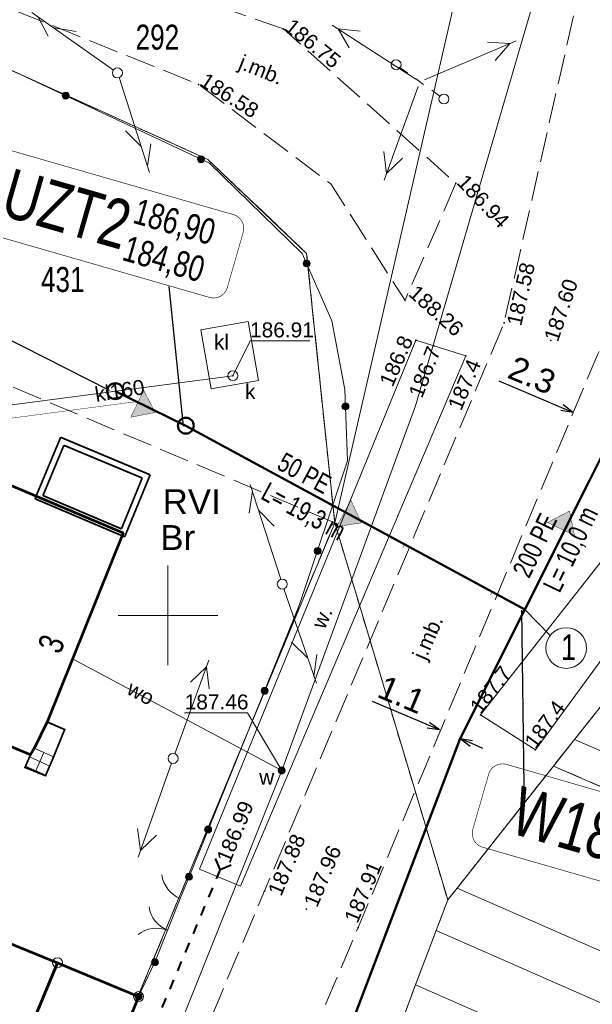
# Model space of a CAD drawing. Header units: metres. Extents: x 7482748 to 7484637, y 5684406 to 5687014.
# Tile 45 of 180: x 7483193 to 7483221, y 5685481 to 5685530. Entities that reach past the tile are written whole.
import ezdxf
from ezdxf.enums import TextEntityAlignment as Align
from ezdxf.lldxf.tags import DXFTag

# ---------------------------------------------------------------- set-up
doc = ezdxf.new("R2010")
doc.units = ezdxf.units.M
doc.header["$MEASUREMENT"] = 0
for name, pattern in [('1', [1.5, 1, -0.5]), ('KTJZ01_500', [2, 1.5, -0.5]), ('l217_500', [2, 1.5, -0.5]), ('l218_500', [1, 0.5, -0.5])]:
    doc.linetypes.add(name, pattern=pattern)
for name, color, linetype, lineweight in [('.domiar', 250, 'Continuous', 9), ('.ks tłoczny', 104, 'Continuous', 50), ('_Dzialki', 7, 'Continuous', 0), ('_Dzialki_opis', 7, 'Continuous', 0), ('_Kontury', 7, 'Continuous', 0), ('_Kontury_opis', 7, 'Continuous', 0), ('_Podzial_sekcyjny_krzyze', 7, '1', 13), ('_Uzytki', 7, 'Continuous', 0), ('_Uzytki_opis', 7, 'Continuous', 0), ('BUIB05_01', 7, 'Continuous', 40), ('EGB_Adres', 7, 'Continuous', 0), ('EGB_BlokBudynku', 7, 'Continuous', 0), ('EGB_Budynek', 7, 'Continuous', 0), ('EGB_ObiektTrwaleZwiazanyZBudynk', 7, 'Continuous', 0), ('EGBE_L_3', 7, 'Continuous', 0), ('GES__SUSM04_01P', 7, 'Continuous', 13), ('GES__SUSM05_01L', 7, 'Continuous', 13), ('GES__SUUS07_1_O', 7, 'Continuous', 13), ('GES__SUUS22_01_KP', 7, 'Continuous', 13), ('GES__SUUS25_WP', 7, 'Continuous', 13), ('KTOK02', 7, 'KTOK02_500', 13), ('KTOK04', 7, 'KTOK04L_500', 13), ('KTOK05_01', 7, 'Continuous', 13), ('RTPW01_P', 7, 'Continuous', 0), ('RTPW02_P', 7, 'Continuous', 0), ('SUPE_L_3', 1, 'Continuous', 13), ('SUPT_L_0', 30, 'Continuous', 13)]:
    doc.layers.add(name, color=color, linetype=linetype, lineweight=lineweight)
for name, color, linetype, lineweight, true_color in [('.przyłącza', 32, 'Continuous', 50, 0xbd5e00), ('GES__SUPK_01_pL', 7, 'Continuous', 13, 0x803300), ('GES__SUPS01_05L', 7, 'Continuous', 13, 0x803300), ('GES__SUPS01_05P', 7, 'Continuous', 13, 0x803300), ('GES__SUPS01_08L', 5, 'Continuous', 13, 0x0000ff), ('GES__SUPS01_08P', 5, 'Continuous', 13, 0x0000ff), ('GES__SUPW_01_pL', 5, 'Continuous', 13, 0x0000ff)]:
    doc.layers.add(name, color=color, linetype=linetype, lineweight=lineweight, true_color=true_color)
for name, color, linetype, lineweight, true_color, transparency in [('GES__SUPK_01_pT', 7, 'Continuous', 13, 0x803300, 0.25), ('GES__SUPS01_05G', 7, 'Continuous', 13, 0x803300, 0.25), ('GES__SUPS01_08G', 5, 'Continuous', 13, 0x0000ff, 0.25), ('GES__SUPW_01_pT', 5, 'Continuous', 13, 0x0000ff, 0.25)]:
    doc.layers.add(name, color=color, linetype=linetype, lineweight=lineweight, true_color=true_color, transparency=transparency)
for name, color, linetype, lineweight, transparency in [('GES__SUUS_ET_05T', 7, 'Continuous', 13, 0.25), ('GES__SUUS_ET_08T', 7, 'Continuous', 13, 0.25), ('KTJZ01_O', 7, 'KTJZ01_500', 13, 0.5), ('KTJZ01_T', 7, 'Continuous', 13, 0.25), ('PTRW02_O', 7, 'Continuous', 13, 0.5), ('PTRW02_T', 7, 'Continuous', 13, 0.25), ('RTPW01_G', 7, 'Continuous', 13, 0.25), ('RTPW02_G', 7, 'Continuous', 13, 0.25)]:
    doc.layers.add(name, color=color, linetype=linetype, lineweight=lineweight, transparency=transparency)
doc.layers.add('IS_kanalizacja_sanitarna', color=7, linetype='SOLID', true_color=0x000000)
doc.layers.add('IS_Opisy_działek_Net', color=7, linetype='SOLID', true_color=0x000000)
doc.layers.add('IS_Węzeł_sieci_kanalizacyjnej_-_opisy', color=7, linetype='Continuous')
doc.styles.get("Standard").update_dxf_attribs({"font": 'simplex.shx', "width": 0.75})
doc.styles.add('STYL_ARIAL', font='simplex.shx', dxfattribs={"width": 0.75, "oblique": 0.1})
doc.styles.add('Style-Arial', font='arial.ttf')
doc.linetypes.add('KTOK02_500', pattern='A,0.5,[117,IS_LineDef.shx,S=0.01,R=0,X=0,Y=0],0.5', length=1)
doc.linetypes.add('KTOK04L_500', pattern='A,0,[119,IS_LineDef.shx,S=0.01,R=0,X=0,Y=0],1', length=1)
tags = doc.linetypes.add('SOLID', pattern=[10, 10, 0]).pattern_tags.tags
tags[6:7] = [DXFTag(74, 4), DXFTag(75, 0), DXFTag(340, '0'), DXFTag(46, 0.0), DXFTag(50, 0.0), DXFTag(44, 0.0), DXFTag(45, 0.0)]
tags[4:5] = [DXFTag(74, 4), DXFTag(75, 0), DXFTag(340, '0'), DXFTag(46, 0.0), DXFTag(50, 0.0), DXFTag(44, 0.0), DXFTag(45, 0.0)]
doc.dimstyles.get("Standard").update_dxf_attribs({"dimtxt": 0.18, "dimasz": 0.18, "dimexe": 0.18, "dimexo": 0.0625, "dimgap": 0.09, "dimtad": 0, "dimtih": 1, "dimtoh": 1, "dimdec": 4, "dimzin": 0, "dimdsep": 46, "dimtxsty": 'Standard', "dimcen": 0.09, "dimadec": 0, "dimazin": 0, "dimtfac": 1, "dimtdec": 4, "dimtofl": 0, "dimtmove": 0, "dimatfit": 3, "dimfxl": 0, "dimtolj": 1, "dimtzin": 0, "dimarcsym": 0})

# ---------------------------------------------------------------- blocks, each defined once
blk = doc.blocks.new('SUPS01_1')
at = {"layer": 'GES__SUPS01_05P', "linetype": 'Continuous', "lineweight": 13}
h = blk.add_hatch(color=256, dxfattribs=at)
edge = h.paths.add_edge_path()
edge.add_arc((0, 0), 0.045, 0, 360)
blk = doc.blocks.new('SUSM04_01')
at = {"layer": 'GES__SUSM04_01P', "linetype": 'Continuous', "lineweight": 13}
blk.add_circle((0, 0), 0.25, dxfattribs=at)
blk = doc.blocks.new('SUUS22_01')
at = {"layer": 'GES__SUUS22_01_KP', "linetype": 'Continuous', "lineweight": 13}
blk.add_circle((0, 0), 0.25, dxfattribs=at)
blk = doc.blocks.new('RTPW01_1')
at = {"layer": 'RTPW02_P', "linetype": 'Continuous', "lineweight": 0}
h = blk.add_hatch(color=256, dxfattribs=at)
edge = h.paths.add_edge_path()
edge.add_arc((0, 0), 0.045, 0, 360)
blk = doc.blocks.new('RTPW01')
at = {"layer": 'RTPW01_P', "linetype": 'Continuous', "lineweight": 0}
h = blk.add_hatch(color=256, dxfattribs=at)
edge = h.paths.add_edge_path()
edge.add_arc((0, 0), 0.045, 0, 360)
blk = doc.blocks.new('EGBP12_01_1')
at = {"layer": 'EGB_ObiektTrwaleZwiazanyZBudynk', "color": 7}
blk.add_circle((0, 0), 25, dxfattribs=at)
blk = doc.blocks.new('SUPS01')
at = {"layer": 'GES__SUPS01_08P', "linetype": 'Continuous', "lineweight": 13}
h = blk.add_hatch(color=256, dxfattribs=at)
edge = h.paths.add_edge_path()
edge.add_arc((0, 0), 0.045, 0, 360)
blk = doc.blocks.new('RTPW01_3')
at = {"layer": 'RTPW02_P', "linetype": 'Continuous', "lineweight": 0}
h = blk.add_hatch(color=256, dxfattribs=at)
edge = h.paths.add_edge_path()
edge.add_arc((0, 0), 0.045, 0, 360)
blk = doc.blocks.new('SUUS25_26')
at = {"layer": 'GES__SUUS25_WP', "linetype": 'Continuous', "lineweight": 13}
h = blk.add_hatch(color=256, dxfattribs=at)
edge = h.paths.add_edge_path()
edge.add_arc((0, 0), 0.2, 0, 360)
blk = doc.blocks.new('RTPW01_2')
at = {"layer": 'RTPW01_P', "linetype": 'Continuous', "lineweight": 0}
h = blk.add_hatch(color=256, dxfattribs=at)
edge = h.paths.add_edge_path()
edge.add_arc((0, 0), 0.045, 0, 360)
blk = doc.blocks.new('TerminatorOpen_0.5')
at = {"color": 0, "linetype": 'ByBlock', "lineweight": -2}
for q in [(-1, 0.25), (-1, 0), (-1, -0.25)]:
    blk.add_line((0, 0), q, dxfattribs=at)
blk = doc.blocks.new('*D503')
at = {"layer": '.domiar', "color": 0, "linetype": 'Continuous', "lineweight": -2, "transparency": 16777216}
for p, q in [((7483219.775, 5685510.415), (7483216.627, 5685511.74)), ((7483220.221, 5685509.902), (7483220.221, 5685509.902)), ((7483222.306, 5685509.024), (7483222.306, 5685509.024)), ((7483222.984, 5685509.064), (7483223.547, 5685508.828))]:
    blk.add_line(p, q, dxfattribs=at)
at = {"layer": 'Defpoints', "color": 0, "linetype": 'Continuous', "transparency": 16777216}
for p in [(7483220.337, 5685510.178), (7483220.337, 5685510.178), (7483222.422, 5685509.301)]:
    blk.add_point(p, dxfattribs=at)
at = {"layer": '.domiar', "color": 0, "linetype": 'Continuous', "lineweight": -2, "transparency": 16777216, "xscale": 0.61, "yscale": 0.61, "zscale": 0.61}
for p, rotation in [((7483220.337, 5685510.178), 337.1766785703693), ((7483222.422, 5685509.301), 157.1766785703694)]:
    blk.add_blockref('TerminatorOpen_0.5', p, dxfattribs=dict(at, rotation=rotation))
at = {"layer": '.domiar', "color": 0, "linetype": 'Continuous', "transparency": 16777216, "insert": (7483218.274, 5685512.037), "char_height": 1.2, "attachment_point": 5, "rotation": 337.1767, "style": 'Style-Arial'}
blk.add_mtext('\\A1;2.3', dxfattribs=at)
blk = doc.blocks.new('*D531')
at = {"layer": '.domiar', "color": 0, "linetype": 'Continuous', "lineweight": -2, "transparency": 16777216}
for p, q in [((7483213.075, 5685494.494), (7483210.264, 5685495.678)), ((7483213.521, 5685493.981), (7483213.521, 5685493.981)), ((7483214.549, 5685493.549), (7483214.549, 5685493.549)), ((7483215.227, 5685493.589), (7483215.789, 5685493.352))]:
    blk.add_line(p, q, dxfattribs=at)
at = {"layer": 'Defpoints', "color": 0, "linetype": 'Continuous', "transparency": 16777216}
for p in [(7483213.637, 5685494.258), (7483213.637, 5685494.258), (7483214.665, 5685493.825)]:
    blk.add_point(p, dxfattribs=at)
at = {"layer": '.domiar', "color": 0, "linetype": 'Continuous', "lineweight": -2, "transparency": 16777216, "xscale": 0.61, "yscale": 0.61, "zscale": 0.61}
for p, rotation in [((7483213.637, 5685494.258), 337.1766786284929), ((7483214.665, 5685493.825), 157.176678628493)]:
    blk.add_blockref('TerminatorOpen_0.5', p, dxfattribs=dict(at, rotation=rotation))
at = {"layer": '.domiar', "color": 0, "linetype": 'Continuous', "transparency": 16777216, "insert": (7483211.738, 5685496.036), "char_height": 1.2, "attachment_point": 5, "rotation": 337.1767, "style": 'Style-Arial'}
blk.add_mtext('\\A1;1.1', dxfattribs=at)

msp = doc.modelspace()

# ---------------------------------------------------------------- hatches: boundary and pattern name
at = {"layer": 'IS_kanalizacja_sanitarna', "linetype": 'Continuous', "ltscale": 0.01}
for points in [[(7483199.36046, 5685510.17498), (7483198.78725, 5685511.28581), (7483198.13357, 5685509.93573)], [(7483209.70643, 5685504.63992), (7483209.18551, 5685505.7762), (7483208.46974, 5685504.45799)], [(7483220.15623, 5685505.23729), (7483219.04731, 5685504.66041), (7483220.39954, 5685504.0112)]]:
    msp.add_hatch(color=256, dxfattribs=at).paths.add_polyline_path(points)
at = {"layer": 'KTOK05_01', "linetype": 'Continuous', "lineweight": 13}
h = msp.add_hatch(color=256, dxfattribs=at)
edge = h.paths.add_edge_path()
edge.add_arc((7483194.87228, 5685526.05514), 0.175, 0, 360)
h = msp.add_hatch(color=256, dxfattribs=at)
edge = h.paths.add_edge_path()
edge.add_arc((7483201.66448, 5685522.87457), 0.175, 0, 360)
h = msp.add_hatch(color=256, dxfattribs=at)
edge = h.paths.add_edge_path()
edge.add_arc((7483206.95522, 5685517.64993), 0.175, 0, 360)
h = msp.add_hatch(color=256, dxfattribs=at)
edge = h.paths.add_edge_path()
edge.add_arc((7483208.91329, 5685510.47881), 0.175, 0, 360)
h = msp.add_hatch(color=256, dxfattribs=at)
edge = h.paths.add_edge_path()
edge.add_arc((7483207.50811, 5685503.22689), 0.175, 0, 360)
h = msp.add_hatch(color=256, dxfattribs=at)
edge = h.paths.add_edge_path()
edge.add_arc((7483204.85107, 5685496.21716), 0.175, 0, 360)
h = msp.add_hatch(color=256, dxfattribs=at)
edge = h.paths.add_edge_path()
edge.add_arc((7483202.02442, 5685489.27022), 0.175, 0, 360)
h = msp.add_hatch(color=256, dxfattribs=at)
edge = h.paths.add_edge_path()
edge.add_arc((7483201.06, 5685486.9), 0.175, 0, 360)
h = msp.add_hatch(color=256, dxfattribs=at)
edge = h.paths.add_edge_path()
edge.add_arc((7483199.35, 5685482.62), 0.175, 0, 360)
h = msp.add_hatch(color=256, dxfattribs=at)
edge = h.paths.add_edge_path()
edge.add_arc((7483198.53, 5685480.89), 0.175, 0, 360)

# ---------------------------------------------------------------- linework, layer by layer
at = {"layer": '.domiar', "linetype": 'Continuous'}
msp.add_lwpolyline([(7483217.90883, 5685500.29672), (7483219.18623, 5685498.99815)], dxfattribs=at)
msp.add_circle((7483219.98799, 5685498.36555), 1.02127, dxfattribs=at)
at = {"layer": '.ks tłoczny', "color": 111, "linetype": 'Continuous', "true_color": 0x70ffb8}
for points in [[(7483214.66497, 5685493.82534), (7483221.14832, 5685506.7594), (7483222.42223, 5685509.3008), (7483236.34355, 5685522.21627)], [(7483200.89898, 5685509.5132), (7483217.90665, 5685500.29237)], [(7483214.66497, 5685493.82534), (7483201.68289, 5685459.75488), (7483187.06249, 5685425.36005)]]:
    msp.add_lwpolyline(points, dxfattribs=at)
at = {"layer": '.ks tłoczny', "linetype": 'Continuous'}
msp.add_circle((7483200.89898, 5685509.5132), 0.4, dxfattribs=at)
at = {"layer": '.przyłącza', "linetype": 'Continuous'}
msp.add_lwpolyline([(7483200.89898, 5685509.5132), (7483197.35931, 5685511.2426)], dxfattribs=at)
msp.add_circle((7483197.35931, 5685511.2426), 0.4, dxfattribs=at)
at = {"layer": '_Dzialki', "color": 96, "linetype": 'Continuous', "true_color": 0x008000, "flags": 128}
for points in [[(7483208.37, 5685504.65), (7483214.64, 5685531.87)], [(7483188.03, 5685529.19), (7483202, 5685522.86)], [(7483202, 5685522.86), (7483206.96, 5685518.15)], [(7483206.96, 5685518.15), (7483208.37, 5685504.65)], [(7483208.37, 5685504.65), (7483196.81, 5685476.83)], [(7483214.04, 5685485.74), (7483208.37, 5685504.65)], [(7483221.77, 5685495.5), (7483220.4, 5685493.78)], [(7483220.4, 5685493.78), (7483219.35, 5685492.45)], [(7483245.19, 5685483.09), (7483220.4, 5685493.78)], [(7483219.35, 5685492.45), (7483214.51, 5685486.33)], [(7483244.52, 5685481.51), (7483219.35, 5685492.45)], [(7483214.51, 5685486.33), (7483214.04, 5685485.74)], [(7483214.51, 5685486.33), (7483241.58, 5685474.5)], [(7483213.46, 5685484.2), (7483214.04, 5685485.74)], [(7483212.42, 5685481.48), (7483213.46, 5685484.2)], [(7483240.65, 5685472.27), (7483213.46, 5685484.2)], [(7483211.42, 5685478.77), (7483212.42, 5685481.48)], [(7483239.53, 5685469.59), (7483212.42, 5685481.48)]]:
    msp.add_lwpolyline(points, dxfattribs=at)
at = {"layer": '_Kontury', "color": 96, "linetype": 'l217_500', "true_color": 0x008000, "flags": 128}
for points in [[(7483202, 5685522.86), (7483188.03, 5685529.19)], [(7483206.96, 5685518.15), (7483202, 5685522.86)], [(7483208.37, 5685504.65), (7483173.81, 5685519.2)], [(7483208.37, 5685504.65), (7483206.96, 5685518.15)], [(7483196.81, 5685476.83), (7483208.37, 5685504.65)], [(7483221.77, 5685495.5), (7483220.4, 5685493.78)], [(7483220.4, 5685493.78), (7483219.35, 5685492.45)], [(7483219.35, 5685492.45), (7483214.51, 5685486.33)], [(7483219.35, 5685492.45), (7483244.52, 5685481.51)], [(7483214.51, 5685486.33), (7483214.04, 5685485.74)], [(7483214.04, 5685485.74), (7483213.46, 5685484.2)], [(7483213.46, 5685484.2), (7483212.42, 5685481.48)], [(7483212.42, 5685481.48), (7483211.42, 5685478.77)]]:
    msp.add_lwpolyline(points, dxfattribs=at)
at = {"layer": '_Podzial_sekcyjny_krzyze', "linetype": 'Continuous'}
for p, q in [((7483200, 5685497.5), (7483200, 5685502.5)), ((7483197.5, 5685500), (7483202.5, 5685500))]:
    msp.add_line(p, q, dxfattribs=at)
at = {"layer": '_Uzytki', "color": 96, "linetype": 'l218_500', "true_color": 0x008000, "flags": 128}
for points in [[(7483190.4, 5685528.11), (7483202, 5685522.86)], [(7483202, 5685522.86), (7483206.96, 5685518.15)], [(7483206.96, 5685518.15), (7483208.37, 5685504.65)], [(7483196.81, 5685476.83), (7483208.37, 5685504.65)], [(7483208.37, 5685504.65), (7483214.04, 5685485.74)], [(7483220.4, 5685493.78), (7483221.77, 5685495.5)], [(7483219.35, 5685492.45), (7483220.4, 5685493.78)], [(7483214.51, 5685486.33), (7483219.35, 5685492.45)], [(7483219.35, 5685492.45), (7483244.52, 5685481.51)], [(7483214.04, 5685485.74), (7483214.51, 5685486.33)], [(7483214.04, 5685485.74), (7483213.46, 5685484.2)], [(7483213.46, 5685484.2), (7483212.42, 5685481.48)], [(7483212.42, 5685481.48), (7483211.42, 5685478.77)]]:
    msp.add_lwpolyline(points, dxfattribs=at)
at = {"layer": 'BUIB05_01', "linetype": 'Continuous', "lineweight": 40}
for p, q in [((7483202.62, 5685487.26), (7483202.39, 5685487.82)), ((7483202.62, 5685487.26), (7483202.43, 5685486.8)), ((7483202.62, 5685487.26), (7483203.18, 5685487.49)), ((7483202.23, 5685486.34), (7483202.04, 5685485.88)), ((7483201.84, 5685485.42), (7483201.65, 5685484.96)), ((7483201.45, 5685484.5), (7483201.26, 5685484.04)), ((7483201.06, 5685483.58), (7483200.87, 5685483.11)), ((7483200.67, 5685482.65), (7483200.48, 5685482.19)), ((7483200.28, 5685481.73), (7483200.09, 5685481.27)), ((7483199.9, 5685480.81), (7483199.7, 5685480.35))]:
    msp.add_line(p, q, dxfattribs=at)
at = {"layer": 'EGB_BlokBudynku', "color": 7, "linetype": 'Continuous', "const_width": 0.09, "flags": 128}
msp.add_lwpolyline([(7483197.75, 5685504.14), (7483193.53, 5685505.93), (7483187.8, 5685508.34), (7483183.92, 5685499.08), (7483186.77, 5685497.87), (7483185.94, 5685496), (7483193.1, 5685493.01), (7483193.3, 5685493.36), (7483193.94, 5685494.66), (7483197.75, 5685504.14)], dxfattribs=at)
at = {"layer": 'EGB_Budynek', "color": 7, "linetype": 'Continuous', "lineweight": 53, "flags": 128}
for points in [[(7483197.75, 5685504.14), (7483193.94, 5685494.66), (7483193.3, 5685493.36), (7483193.1, 5685493.01), (7483185.94, 5685496), (7483183.13, 5685497.19), (7483183.92, 5685499.08), (7483187.8, 5685508.34), (7483193.53, 5685505.93), (7483197.75, 5685504.14)], [(7483194.46, 5685482.59), (7483192.71, 5685478.36), (7483184.35, 5685481.8), (7483186.07, 5685486.01), (7483194.46, 5685482.59)], [(7483198.53, 5685480.89), (7483196.82, 5685476.58), (7483192.71, 5685478.36), (7483194.46, 5685482.59), (7483198.53, 5685480.89)]]:
    msp.add_lwpolyline(points, dxfattribs=at)
at = {"layer": 'EGB_ObiektTrwaleZwiazanyZBudynk', "color": 7, "const_width": 0.09, "flags": 128}
for points in [[(7483193.33, 5685505.85), (7483194.62, 5685508.93)], [(7483194.62, 5685508.93), (7483199.11, 5685507.05)], [(7483193.73, 5685506.01), (7483194.78, 5685508.53)], [(7483194.78, 5685508.53), (7483198.71, 5685506.89)], [(7483199.11, 5685507.05), (7483197.83, 5685503.94)], [(7483198.71, 5685506.89), (7483197.67, 5685504.34)], [(7483197.67, 5685504.34), (7483193.73, 5685506.01)], [(7483197.83, 5685503.94), (7483193.33, 5685505.85)]]:
    msp.add_lwpolyline(points, dxfattribs=at)
at = {"layer": 'EGB_ObiektTrwaleZwiazanyZBudynk', "color": 7, "linetype": 'Continuous', "const_width": 0.09, "flags": 128}
msp.add_lwpolyline([(7483194.82, 5685494.28), (7483193.94, 5685494.66), (7483193.3, 5685493.36), (7483193.1, 5685493.01), (7483192.83, 5685492.38), (7483193.86, 5685491.97), (7483194.26, 5685492.9), (7483194.82, 5685494.28)], dxfattribs=at)
at = {"layer": 'EGBE_L_3', "linetype": 'Continuous'}
for p, q in [((7483193.3, 5685493.36), (7483193.94, 5685494.66)), ((7483193.94, 5685494.66), (7483194.82, 5685494.28)), ((7483194.82, 5685494.28), (7483194.26, 5685492.9)), ((7483193.1, 5685493.01), (7483193.3, 5685493.36)), ((7483193.29, 5685493.35), (7483194.26, 5685492.91)), ((7483193.78, 5685493.13), (7483193.35, 5685492.18)), ((7483192.83, 5685492.38), (7483193.1, 5685493.01)), ((7483193.06, 5685492.91), (7483194.07, 5685492.45)), ((7483194.26, 5685492.9), (7483193.86, 5685491.97)), ((7483193.86, 5685491.97), (7483192.83, 5685492.38)), ((7483192.86, 5685492.45), (7483193.87, 5685491.99))]:
    msp.add_line(p, q, dxfattribs=at)
at = {"layer": 'GES__SUPK_01_pL', "linetype": 'Continuous', "lineweight": 13, "flags": 128}
msp.add_lwpolyline([(7483203.26, 5685512.02), (7483187.7, 5685509.97), (7483185.1, 5685503.81), (7483185.8, 5685503.56)], dxfattribs=at)
at = {"layer": 'GES__SUPS01_05L', "linetype": 'Continuous', "lineweight": 13, "flags": 128}
msp.add_lwpolyline([(7483203.26, 5685512.02), (7483204.12, 5685513.76), (7483207.13, 5685513.76)], dxfattribs=at)
at = {"layer": 'GES__SUPS01_08L', "linetype": 'Continuous', "lineweight": 13, "flags": 128}
msp.add_lwpolyline([(7483205.71, 5685492.23), (7483204, 5685495.12), (7483200.84, 5685495.12)], dxfattribs=at)
at = {"layer": 'GES__SUPW_01_pL', "linetype": 'Continuous', "lineweight": 13}
msp.add_line((7483205.71, 5685492.23), (7483195.21, 5685497.83), dxfattribs=at)
at = {"layer": 'GES__SUPW_01_pL', "linetype": 'Continuous', "lineweight": 13, "flags": 128}
msp.add_lwpolyline([(7483182.17, 5685439.34), (7483183.09, 5685441.14), (7483193.13, 5685460.78), (7483205.71, 5685492.23), (7483212.43, 5685510.5), (7483219.01, 5685533.09), (7483163.74, 5685560.03), (7483156.82, 5685563.04)], dxfattribs=at)
at = {"layer": 'GES__SUSM05_01L', "linetype": 'Continuous', "lineweight": 13}
for p, q in [((7483212.02, 5685527.2), (7483211.61, 5685527.49)), ((7483212.83, 5685526.62), (7483212.43, 5685526.91)), ((7483213.65, 5685526.04), (7483213.24, 5685526.33))]:
    msp.add_line(p, q, dxfattribs=at)
for centre in [(7483211.45, 5685527.61), (7483213.85, 5685525.89)]:
    msp.add_circle(centre, 0.25, dxfattribs=at)
at = {"layer": 'GES__SUUS07_1_O', "linetype": 'Continuous', "lineweight": 13, "flags": 128}
msp.add_lwpolyline([(7483201.66, 5685514.32), (7483204.03, 5685514.73), (7483204.54, 5685511.77), (7483202.17, 5685511.36), (7483201.66, 5685514.32)], close=True, dxfattribs=at)
at = {"layer": 'IS_kanalizacja_sanitarna', "linetype": 'Continuous', "ltscale": 0.01, "const_width": 0.02}
for points in [[(7483199.36046, 5685510.17498), (7483198.78725, 5685511.28581), (7483198.13357, 5685509.93573), (7483199.36046, 5685510.17498)], [(7483209.70643, 5685504.63992), (7483209.18551, 5685505.7762), (7483208.46974, 5685504.45799), (7483209.70643, 5685504.63992)], [(7483220.15623, 5685505.23729), (7483219.04731, 5685504.66041), (7483220.39954, 5685504.0112), (7483220.15623, 5685505.23729)], [(7483211.78911, 5685503.39526), (7483211.88454, 5685503.57102)], [(7483216.18314, 5685501.00936), (7483216.27857, 5685501.18512)]]:
    msp.add_lwpolyline(points, dxfattribs=at)
at = {"layer": 'IS_Opisy_działek_Net', "linetype": 'Continuous', "ltscale": 0.01, "const_width": 0.02}
msp.add_lwpolyline([(7483198.27288, 5685510.70157), (7483189.70881, 5685509.56563), (7483180.01267, 5685512.35722)], dxfattribs=at)
at = {"layer": 'IS_Węzeł_sieci_kanalizacyjnej_-_opisy', "color": 18, "linetype": 'SOLID', "ltscale": 0.01, "true_color": 0x000000, "const_width": 0.03}
for points in [[(7483189.87666, 5685519.45899), (7483202.09053, 5685515.94254, 0.414214), (7483202.98163, 5685516.43523), (7483203.77843, 5685519.20281, 0.414214), (7483203.28574, 5685520.09391), (7483191.07187, 5685523.61036, 0.414214), (7483190.18077, 5685523.11767), (7483189.38397, 5685520.35009, 0.414214), (7483189.87666, 5685519.45899)], [(7483215.79197, 5685488.38067), (7483226.54517, 5685485.28475, 0.414214), (7483227.43627, 5685485.77745), (7483228.23307, 5685488.54503, 0.414214), (7483227.74038, 5685489.43612), (7483216.98717, 5685492.53204, 0.414214), (7483216.09608, 5685492.03935), (7483215.29927, 5685489.27177, 0.414214), (7483215.79197, 5685488.38067)]]:
    msp.add_lwpolyline(points, format="xyb", dxfattribs=at)
at = {"layer": 'IS_Węzeł_sieci_kanalizacyjnej_-_opisy', "color": 18, "linetype": 'SOLID', "ltscale": 0.01, "true_color": 0x000000}
for points in [[(7483183.98414, 5685517.91833), (7483197.05471, 5685511.29138)], [(7483200.04824, 5685516.49795), (7483200.76615, 5685509.49437)], [(7483217.88303, 5685491.45012), (7483217.76791, 5685500.26264)]]:
    msp.add_lwpolyline(points, dxfattribs=at)
at = {"layer": 'KTJZ01_O', "linetype": 'KTJZ01_500', "lineweight": 13, "flags": 128}
for points in [[(7483221.07, 5685563.87), (7483222.18, 5685542.46), (7483221.53, 5685535.26), (7483216.87, 5685514.67), (7483204.85, 5685486.19), (7483191.59, 5685454.78), (7483151.63, 5685358.17), (7483113.66, 5685267.56), (7483106.87, 5685251.95), (7483101.26, 5685234.59), (7483099.86, 5685220.3), (7483103.41, 5685118.86), (7483107.96, 5684987.3)], [(7483113.97, 5684956.93), (7483112.85, 5684988.18), (7483108.34, 5685118.98), (7483104.76, 5685219.9), (7483106.05, 5685233.41), (7483111.87, 5685250.71), (7483118.32, 5685265.73), (7483156.33, 5685356.56), (7483196.51, 5685453.56), (7483209.55, 5685484.36), (7483221.55, 5685513.06), (7483221.82, 5685513.58), (7483222.2, 5685514.44), (7483222.44, 5685514.98)]]:
    msp.add_lwpolyline(points, dxfattribs=at)
msp.add_lwpolyline([(7483205.8, 5685529.4), (7483191.87, 5685534.27), (7483190.73, 5685530.97), (7483201.54, 5685526.62), (7483208.17, 5685521.63), (7483211.9, 5685515.79), (7483214.45, 5685521.67), (7483205.8, 5685529.4)], close=True, dxfattribs=at)
at = {"layer": 'KTOK02', "linetype": 'Continuous', "lineweight": 13}
msp.add_line((7483199.35, 5685482.62), (7483200.62, 5685485.81), dxfattribs=at)
for centre, start, end in [((7483200.54, 5685485.61), 188.29, 248.29), ((7483199.43, 5685482.82), 68.29, 128.29)]:
    msp.add_arc(centre, 1.5, start, end, dxfattribs=at)
at = {"layer": 'KTOK04', "linetype": 'Continuous', "lineweight": 13}
msp.add_line((7483200.62, 5685485.81), (7483201.06, 5685486.9), dxfattribs=at)
msp.add_arc((7483201.18, 5685487.2), 1.5, 188.02, 248.02, dxfattribs=at)
at = {"layer": 'KTOK05_01', "linetype": 'Continuous', "lineweight": 13}
msp.add_line((7483198.53, 5685480.89), (7483199.35, 5685482.62), dxfattribs=at)
at = {"layer": 'KTOK05_01', "linetype": 'Continuous', "lineweight": 13, "flags": 128}
msp.add_lwpolyline([(7483180.91, 5685513.35), (7483181.54, 5685514.3), (7483190.42, 5685528.14), (7483202.08, 5685522.68), (7483206.74, 5685518.14), (7483208.22, 5685514.77), (7483208.88, 5685511.33), (7483209.02, 5685507.75), (7483206.61, 5685500.54), (7483201.06, 5685486.9)], dxfattribs=at)
at = {"layer": 'KTOK05_01', "linetype": 'Continuous', "lineweight": 13}
for centre in [(7483194.87, 5685526.06), (7483201.66, 5685522.87), (7483206.96, 5685517.65), (7483208.91, 5685510.48), (7483207.51, 5685503.23), (7483204.85, 5685496.22), (7483202.02, 5685489.27), (7483201.06, 5685486.9), (7483199.35, 5685482.62), (7483198.53, 5685480.89)]:
    msp.add_circle(centre, 0.175, dxfattribs=at)
at = {"layer": 'PTRW02_O', "linetype": 'Continuous', "lineweight": 13, "flags": 128}
for points in [[(7483251.53, 5685530.22), (7483238.59, 5685521.24), (7483227.08, 5685509.47), (7483215.69, 5685495.01), (7483218.44, 5685493.26), (7483229.4, 5685508.22), (7483240.37, 5685519.11), (7483252.87, 5685527.81), (7483251.53, 5685530.22)], [(7483201.59, 5685487.28), (7483203.64, 5685486.43), (7483214.95, 5685513.01), (7483212.44, 5685513.8), (7483201.59, 5685487.28)]]:
    msp.add_lwpolyline(points, close=True, dxfattribs=at)
at = {"layer": 'SUPE_L_3', "linetype": 'Continuous'}
for p, q in [((7483212.44, 5685526.89), (7483208.24, 5685529.6)), ((7483209.1, 5685528.45), (7483208.54, 5685529.41)), ((7483209.65, 5685529.29), (7483208.54, 5685529.41)), ((7483212.88, 5685526.85), (7483217.48, 5685528.81)), ((7483216.04, 5685528.74), (7483217.16, 5685528.67)), ((7483216.43, 5685527.82), (7483217.16, 5685528.67)), ((7483212.56, 5685526.52), (7483210.85, 5685521.82)), ((7483210.84, 5685523.26), (7483210.97, 5685522.15)), ((7483211.78, 5685522.92), (7483210.97, 5685522.15)), ((7483202.06, 5685497.76), (7483200.35, 5685493.06)), ((7483201.94, 5685497.43), (7483201.13, 5685496.66)), ((7483201.94, 5685497.43), (7483202.07, 5685496.32)), ((7483200.18, 5685492.59), (7483198.5, 5685487.88)), ((7483198.48, 5685489.32), (7483198.62, 5685488.21)), ((7483199.42, 5685488.99), (7483198.62, 5685488.21))]:
    msp.add_line(p, q, dxfattribs=at)
at = {"layer": 'SUPT_L_0', "linetype": 'Continuous'}
for p, q in [((7483193.18, 5685530.23), (7483197.27, 5685527.34)), ((7483193.47, 5685530.02), (7483193.99, 5685529.04)), ((7483194.28, 5685529.45), (7483195.39, 5685529.28)), ((7483197.55, 5685526.96), (7483199.08, 5685522.2)), ((7483197.88, 5685524.29), (7483198.67, 5685523.49)), ((7483199.14, 5685523.64), (7483198.97, 5685522.54)), ((7483204.13, 5685506.57), (7483205.66, 5685501.81)), ((7483204.24, 5685506.23), (7483204.07, 5685505.13)), ((7483204.54, 5685505.28), (7483205.33, 5685504.48)), ((7483205.82, 5685501.33), (7483207.45, 5685496.6)), ((7483206.21, 5685498.66), (7483207.01, 5685497.88)), ((7483207.48, 5685498.04), (7483207.33, 5685496.94))]:
    msp.add_line(p, q, dxfattribs=at)

# ---------------------------------------------------------------- block references
at = {"layer": 'EGB_ObiektTrwaleZwiazanyZBudynk', "color": 7, "xscale": 0.01, "yscale": 0.01, "zscale": 0.01}
for p in [(7483194.46, 5685482.59), (7483198.53, 5685480.89)]:
    msp.add_blockref('EGBP12_01_1', p, dxfattribs=at)
at = {"layer": 'GES__SUPS01_05P', "linetype": 'Continuous', "lineweight": 13}
msp.add_blockref('SUPS01_1', (7483203.26, 5685512.02), dxfattribs=at)
at = {"layer": 'GES__SUPS01_08P', "linetype": 'Continuous', "lineweight": 13}
msp.add_blockref('SUPS01', (7483205.71, 5685492.23), dxfattribs=at)
at = {"layer": 'GES__SUSM04_01P', "linetype": 'Continuous', "lineweight": 13}
for p in [(7483197.47, 5685527.2), (7483205.74, 5685501.57), (7483200.26, 5685492.83)]:
    msp.add_blockref('SUSM04_01', p, dxfattribs=at)
at = {"layer": 'GES__SUUS22_01_KP', "linetype": 'Continuous', "lineweight": 13}
msp.add_blockref('SUUS22_01', (7483203.26, 5685512.02), dxfattribs=at)
at = {"layer": 'GES__SUUS25_WP', "linetype": 'Continuous', "lineweight": 13}
msp.add_blockref('SUUS25_26', (7483205.71, 5685492.23), dxfattribs=at)
at = {"layer": 'RTPW01_P', "linetype": 'Continuous', "lineweight": 0}
for name, p in [('RTPW01_2', (7483212.44, 5685513.8)), ('RTPW01_2', (7483213.35, 5685513.52)), ('RTPW01_2', (7483214.95, 5685513.01)), ('RTPW01', (7483215.69, 5685495.01)), ('RTPW01', (7483218.44, 5685493.26))]:
    msp.add_blockref(name, p, dxfattribs=at)
at = {"layer": 'RTPW02_P', "linetype": 'Continuous', "lineweight": 0}
for name, p in [('RTPW01_1', (7483205.8, 5685529.4)), ('RTPW01_1', (7483201.54, 5685526.62)), ('RTPW01_1', (7483214.45, 5685521.67)), ('RTPW01_1', (7483211.9, 5685515.79)), ('RTPW01_1', (7483216.87, 5685514.67)), ('RTPW01_1', (7483219.21, 5685513.79)), ('RTPW01_3', (7483202.62, 5685487.26)), ('RTPW01_3', (7483204.85, 5685486.19)), ('RTPW01_3', (7483206.95, 5685485.28)), ('RTPW01_3', (7483209.55, 5685484.36))]:
    msp.add_blockref(name, p, dxfattribs=at)

# ---------------------------------------------------------------- texts
at = {"layer": '_Dzialki_opis', "color": 96, "true_color": 0x008000, "char_height": 1.25, "attachment_point": 7, "line_spacing_factor": 0.6, "style": 'STYL_ARIAL'}
for s, insert in [('\\fArial|b0|i0|c238238|p39;292', (7483198.38, 5685528.35)), ('\\fArial|b0|i0|c238238|p39;431', (7483193.63, 5685516.2))]:
    msp.add_mtext(s, dxfattribs=dict(at, insert=insert))
at = {"layer": '_Kontury_opis', "color": 96, "linetype": 'Continuous', "lineweight": 13, "true_color": 0x008000, "style": 'Style-Arial'}
msp.add_text('RVI', height=1.25, dxfattribs=at).set_placement((7483199.74, 5685505.08))
at = {"layer": '_Uzytki_opis', "color": 96, "linetype": 'Continuous', "lineweight": 13, "true_color": 0x008000, "style": 'Style-Arial'}
msp.add_text('Br', height=1.25, dxfattribs=at).set_placement((7483199.62, 5685503.28))
at = {"layer": 'EGB_Adres', "insert": (7483193.43, 5685498.47), "char_height": 1.25, "attachment_point": 1, "rotation": 68.304891, "line_spacing_factor": 0.6, "style": 'STYL_ARIAL'}
msp.add_mtext('\\fArial|b0|i0|c238238|p39;3 ', dxfattribs=at)
at = {"layer": 'GES__SUPK_01_pT', "linetype": 'Continuous', "lineweight": 13, "style": 'Style-Arial'}
msp.add_text('kl160', height=0.75, rotation=9.27, dxfattribs=at).set_placement((7483197.58, 5685511.27), align=Align.MIDDLE_CENTER)
at = {"layer": 'GES__SUPS01_05G', "linetype": 'Continuous', "lineweight": 13, "style": 'Style-Arial'}
msp.add_text('186.91', height=0.75, dxfattribs=at).set_placement((7483204.12, 5685513.94))
at = {"layer": 'GES__SUPS01_08G', "linetype": 'Continuous', "lineweight": 13, "style": 'Style-Arial'}
msp.add_text('187.46', height=0.75, dxfattribs=at).set_placement((7483200.84, 5685495.29))
at = {"layer": 'GES__SUPW_01_pT', "linetype": 'Continuous', "lineweight": 13, "style": 'Style-Arial'}
msp.add_text('wo', height=0.75, rotation=331.93, dxfattribs=at).set_placement((7483198.64, 5685496.11), align=Align.MIDDLE_CENTER)
at = {"layer": 'GES__SUUS_ET_05T', "linetype": 'Continuous', "lineweight": 13, "style": 'Style-Arial'}
for s, p in [('kl', (7483202.31, 5685513.33)), ('k', (7483203.87, 5685510.85))]:
    msp.add_text(s, height=0.75, dxfattribs=at).set_placement(p)
at = {"layer": 'GES__SUUS_ET_08T', "linetype": 'Continuous', "lineweight": 13, "style": 'Style-Arial'}
msp.add_text('w', height=0.75, dxfattribs=at).set_placement((7483204.58, 5685491.52))
at = {"layer": 'IS_Opisy_działek_Net', "linetype": 'Continuous', "ltscale": 0.01}
for s, insert, char_height, attachment_point, rotation in [('{\\fArial|b0|i0|c238|p34;50 PE}', (7483205.40166, 5685507.35764), 0.9648, 7, 331.538549), ('\\fArial|b0|i0;L= 19,3 m', (7483205.05853, 5685506.72466), 0.9648, 1, 331.538549), ('\\fArial|b0|i0;L= 10,0 m', (7483218.787, 5685501.49392), 0.9648, 1, 64.338549), ('{\\fArial|b0|i0|c238|p34;200 PE}', (7483218.13802, 5685501.80572), 0.9648, 7, 64.338549), ('{\\fArial|b0|i0|c238|p34;1}', (7483219.73958, 5685499.0581), 1.2888, 1, 359.404696)]:
    msp.add_mtext(s, dxfattribs=dict(at, insert=insert, char_height=char_height, attachment_point=attachment_point, rotation=rotation))
at = {"layer": 'IS_Węzeł_sieci_kanalizacyjnej_-_opisy', "color": 18, "linetype": 'SOLID', "ltscale": 0.01, "true_color": 0x000000, "rotation": 343.938549}
for s, insert, char_height, attachment_point in [('\\fArial|b0|i0;UZT2', (7483197.66633, 5685518.28647), 2.448, 9), ('\\fArial|b0|i0;186,90', (7483198.1097, 5685519.46501), 1.2888, 7), ('\\fArial|b0|i0;184,80', (7483197.99615, 5685519.07063), 1.2888, 1), ('\\fArial|b0|i0;W18', (7483222.12097, 5685487.62868), 2.448, 9)]:
    msp.add_mtext(s, dxfattribs=dict(at, insert=insert, char_height=char_height, attachment_point=attachment_point))
at = {"layer": 'KTJZ01_T', "linetype": 'Continuous', "lineweight": 13, "style": 'Style-Arial'}
for rotation, p in [(337.89, (7483203.49, 5685527.44)), (66.43, (7483212.93, 5685497.71))]:
    msp.add_text('j.mb.', height=0.75, rotation=rotation, dxfattribs=at).set_placement(p)
at = {"layer": 'PTRW02_T', "linetype": 'Continuous', "lineweight": 13, "style": 'Style-Arial'}
msp.add_text('w.', height=0.75, rotation=65.52, dxfattribs=at).set_placement((7483207.86, 5685499.26))
at = {"layer": 'RTPW01_G', "linetype": 'Continuous', "lineweight": 13, "style": 'Style-Arial'}
for s, rotation, p in [('186.8', 66.3, (7483211.27, 5685511.41)), ('186.7', 68.53, (7483212.75, 5685510.85)), ('187.4', 67.09, (7483214.71, 5685510.22)), ('187.7', 52.35, (7483215.69, 5685495.01)), ('187.4', 53.64, (7483218.44, 5685493.26))]:
    msp.add_text(s, height=0.75, rotation=rotation, dxfattribs=at).set_placement(p)
at = {"layer": 'RTPW02_G', "linetype": 'Continuous', "lineweight": 13, "style": 'Style-Arial'}
for s, rotation, p in [('186.75', 320.86, (7483205.8, 5685529.4)), ('186.58', 327.37, (7483201.54, 5685526.62)), ('186.94', 313.58, (7483214.45, 5685521.67)), ('188.26', 318.18, (7483212.02, 5685516.07)), ('186.99', 67.75, (7483203.11, 5685487.53)), ('187.88', 67.12, (7483205.68, 5685485.88)), ('187.96', 67.12, (7483207.48, 5685485.31)), ('187.91', 67.12, (7483209.51, 5685484.52))]:
    msp.add_text(s, height=0.75, rotation=rotation, dxfattribs=at).set_placement(p)
msp.add_text('187.58', height=0.75, rotation=77.25, dxfattribs=at).set_placement((7483216.99, 5685514.63), align=Align.TOP_LEFT)
msp.add_text('187.60', height=0.75, rotation=71.3, dxfattribs=at).set_placement((7483219.21, 5685513.79), align=Align.MIDDLE_LEFT)

# ---------------------------------------------------------------- dimensions: what is measured, and where the dimension line sits
at = {"layer": '.domiar', "color": 7, "linetype": 'Continuous'}
for p1, p2, picture, middle in [((7483222.42223, 5685509.3008), (7483220.33724, 5685510.17824), '*D503', (7483218.27417, 5685512.03713)), ((7483214.66497, 5685493.82534), (7483213.63729, 5685494.25783), '*D531', (7483211.73833, 5685496.03611))]:
    dim = msp.add_aligned_dim(p1=p1, p2=p2, distance=0, dimstyle='Standard', override={"dimtxt": 1.2, "dimasz": 0.61, "dimexe": 0.3, "dimexo": 0.3, "dimgap": 0.3, "dimtad": 1, "dimtih": 0, "dimtoh": 0, "dimdec": 1, "dimzin": 11, "dimdsep": 0, "dimtxsty": 'Style-Arial', "dimblk": 'TerminatorOpen_0.5', "dimadec": 4, "dimazin": 3, "dimtdec": 1, "dimatfit": 1, "dimldrblk": 'TerminatorOpen_0.5', "dimfrac": 2, "dimtzin": 11}, dxfattribs=at)
    dim.commit()
    dim.dimension.update_dxf_attribs({"geometry": picture, "text_midpoint": middle})

doc.saveas('drawing.dxf')
